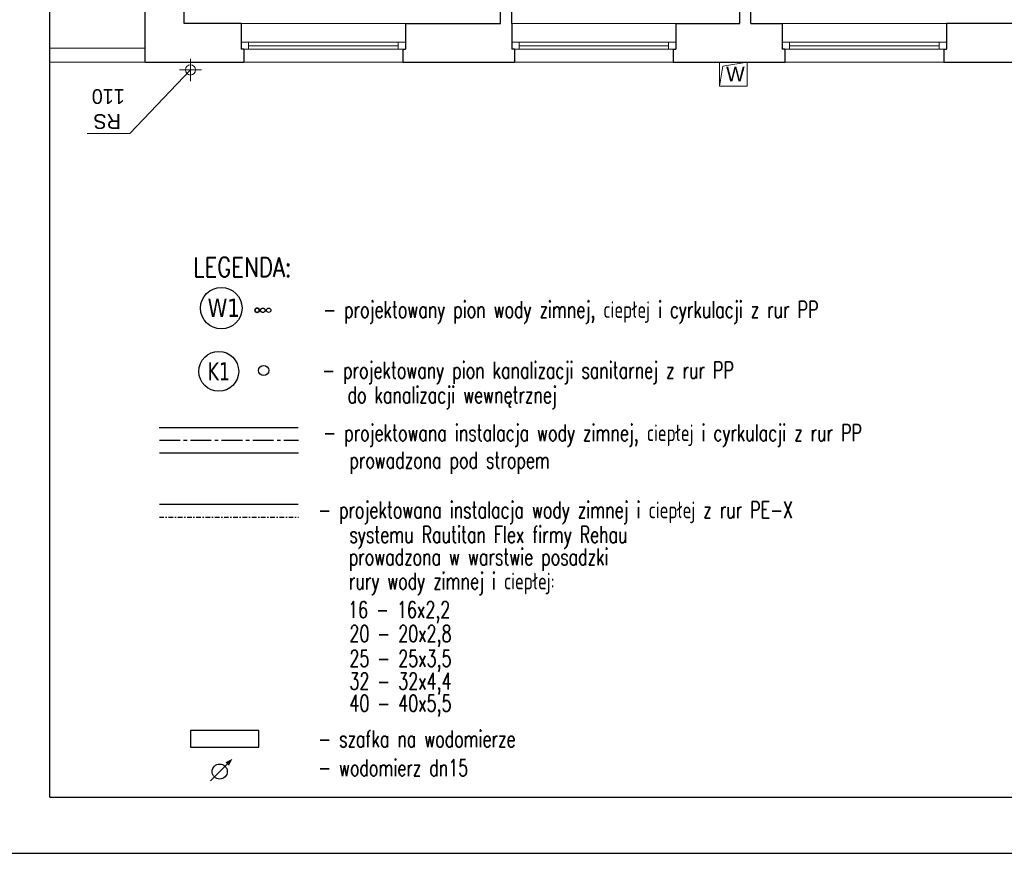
# Model space of a CAD drawing. Extents: x -220312 to -8310, y -91840 to 81907.
# Tile 17 of 128: x -198612 to -187945, y -18591 to -9555. Entities that reach past the tile are written whole.
import ezdxf
from ezdxf.enums import TextEntityAlignment as Align
from ezdxf.lldxf.tags import DXFTag

# ---------------------------------------------------------------- set-up
doc = ezdxf.new("R2010")
doc.units = 0
doc.header["$MEASUREMENT"] = 0
doc.set_wipeout_variables(frame=1)
for name, pattern in [('CENTER2', [1.125, 0.75, -0.125, 0.125, -0.125]), ('DASHDOT', [1, 0.5, -0.25, 0, -0.25]), ('Hidden Line', [50, 25, -25]), ('Kreski i kropki', [450, 250, -100, 0, -100])]:
    doc.linetypes.add(name, pattern=pattern)
for name, color, linetype in [('#kan_san-op', 34, 'Continuous'), ('#op-co', 3, 'Continuous'), ('#opisy', 252, 'Continuous')]:
    doc.layers.add(name, color=color, linetype=linetype)
for name, color, linetype, lineweight in [('#ks', 34, 'Continuous', 30), ('INWENT KONST. DREWNIANA_Nr_Pióra__20', 1, 'Continuous', 100), ('INWENT OPISY_Nr_Pióra__21', 7, 'Continuous', 9), ('INWENT RURY SPUSTOWE_Nr_Pióra__21', 7, 'Continuous', 9), ('INWENT WYPOSAŻENIE_Nr_Pióra__21', 7, 'Continuous', 9), ('INWENT. OKNA_Nr_Pióra__5', 7, 'Continuous', 13), ('INWENT.ŚCIANY_Nr_Pióra__1', 7, 'Continuous', 25), ('INWENT.ŚCIANY_Nr_Pióra__5', 7, 'Continuous', 13), ('IS_Ciepła_woda', 1, 'DASHDOT', 30), ('IS_Cyrkulacja', 223, 'CYRKULACJ1', 30), ('IS_Zimna_woda', 5, 'SOLID', 30), ('Istniejące schody_Nr_Pióra__101', 8, 'Continuous', 13), ('PODKŁAD', 252, 'Continuous', 35), ('RAMKA', 255, 'Continuous', 35), ('woda', 5, 'Continuous', 53), ('woda zimna', 5, 'Continuous', 35)]:
    doc.layers.add(name, color=color, linetype=linetype, lineweight=lineweight)
doc.styles.add('GENERATED_STYLE_6', font='txt')
doc.styles.add('GLOWNE', font='verdana.ttf')
doc.styles.add('ROMANS', font='romans.shx', dxfattribs={"width": 0.85, "height": 0.11})
doc.styles.get("Standard").update_dxf_attribs({"font": 'txt', "bigfont": 'BIGFONT.SHX'})
doc.linetypes.add('CYRKULACJ1', pattern='A,2.5,-1.5,["~",Standard,S=1,R=0,X=-0.5,Y=-0.4],-1.5', length=5.5)
tags = doc.linetypes.add('SOLID', pattern=[10, 10, 0]).pattern_tags.tags
tags[6:7] = [DXFTag(74, 4), DXFTag(75, 0), DXFTag(340, '0'), DXFTag(46, 0.0), DXFTag(50, 0.0), DXFTag(44, 0.0), DXFTag(45, 0.0)]
tags[4:5] = [DXFTag(74, 4), DXFTag(75, 0), DXFTag(340, '0'), DXFTag(46, 0.0), DXFTag(50, 0.0), DXFTag(44, 0.0), DXFTag(45, 0.0)]

# ---------------------------------------------------------------- blocks, each defined once
blk = doc.blocks.new('parter')
at = {"layer": 'INWENT KONST. DREWNIANA_Nr_Pióra__20', "color": 252, "linetype": 'Kreski i kropki'}
blk.add_line((-187936, -13999), (-191082, -14019), dxfattribs=at)
at = {"layer": 'INWENT RURY SPUSTOWE_Nr_Pióra__21', "color": 252, "linetype": 'Continuous'}
for p, q in [((-196762, -9980), (-196762, -10220)), ((-197418, -10787), (-196762, -10100)), ((-196642, -10100), (-196882, -10100)), ((-197880, -10787), (-197418, -10787))]:
    blk.add_line(p, q, dxfattribs=at)
blk.add_circle((-196762, -10100), 55, dxfattribs=at)
at = {"layer": 'INWENT WYPOSAŻENIE_Nr_Pióra__21', "color": 252, "linetype": 'Continuous'}
for p, q in [((-190732, -10015), (-191032, -10015)), ((-191032, -10015), (-191032, -10275)), ((-190996, -10060), (-190732, -10015)), ((-190732, -10275), (-190732, -10015)), ((-191032, -10275), (-190996, -10060)), ((-191032, -10275), (-190732, -10275))]:
    blk.add_line(p, q, dxfattribs=at)
at = {"layer": 'INWENT. OKNA_Nr_Pióra__5', "color": 252, "linetype": 'Continuous'}
for p, q in [((-194432, -9595), (-196212, -9595)), ((-191502, -9595), (-193282, -9595)), ((-188572, -9595), (-190352, -9595)), ((-194432, -9800), (-196212, -9800)), ((-196132, -9800), (-196132, -9875)), ((-194512, -9800), (-194512, -9875)), ((-191502, -9800), (-193282, -9800)), ((-193202, -9800), (-193202, -9875)), ((-191582, -9800), (-191582, -9875)), ((-188572, -9800), (-190352, -9800)), ((-190272, -9800), (-190272, -9875)), ((-188652, -9800), (-188652, -9875)), ((-194432, -9875), (-196212, -9875)), ((-194512, -9838), (-196132, -9838)), ((-191502, -9875), (-193282, -9875)), ((-191582, -9838), (-193202, -9838)), ((-188572, -9875), (-190352, -9875)), ((-188652, -9838), (-190272, -9838)), ((-194462, -10015), (-196182, -10015)), ((-191532, -10015), (-193252, -10015)), ((-188602, -10015), (-190322, -10015))]:
    blk.add_line(p, q, dxfattribs=at)
at = {"layer": 'INWENT.ŚCIANY_Nr_Pióra__1', "color": 252, "linetype": 'Continuous'}
for p, q in [((-193402, -9595), (-193402, -5105)), ((-197252, -10015), (-197252, -5275)), ((-193282, -9595), (-193282, -5865)), ((-190812, -9595), (-190812, -5865)), ((-196832, -9595), (-196832, -5995)), ((-190692, -9595), (-190692, -6435)), ((-196212, -9595), (-196832, -9595)), ((-196212, -9595), (-196212, -9875)), ((-194432, -9595), (-194432, -9875)), ((-194432, -9595), (-193402, -9595)), ((-193282, -9595), (-193282, -9875)), ((-191502, -9595), (-191502, -9875)), ((-191502, -9595), (-190812, -9595)), ((-190692, -9595), (-190352, -9595)), ((-190352, -9595), (-190352, -9875)), ((-188572, -9595), (-188572, -9875)), ((-187692, -9595), (-188572, -9595)), ((-196182, -9875), (-196212, -9875)), ((-196182, -9875), (-196182, -10015)), ((-194462, -9875), (-194462, -10015)), ((-194462, -9875), (-194432, -9875)), ((-193252, -9875), (-193282, -9875)), ((-193252, -9875), (-193252, -10015)), ((-191532, -9875), (-191532, -10015)), ((-191532, -9875), (-191502, -9875)), ((-190322, -9875), (-190352, -9875)), ((-190322, -9875), (-190322, -10015)), ((-188602, -9875), (-188602, -10015)), ((-188602, -9875), (-188572, -9875)), ((-197252, -10015), (-196182, -10015)), ((-194462, -10015), (-193252, -10015)), ((-191532, -10015), (-190322, -10015)), ((-188602, -10015), (-187372, -10015))]:
    blk.add_line(p, q, dxfattribs=at)
at = {"layer": 'INWENT.ŚCIANY_Nr_Pióra__5', "color": 252, "linetype": 'Continuous'}
for p, q in [((-198592, -7695), (-198592, -9865)), ((-198466, -7899), (-198592, -9865)), ((-198592, -9865), (-197252, -9865)), ((-198742, -10015), (-197252, -10015))]:
    blk.add_line(p, q, dxfattribs=at)
at = {"layer": 'Istniejące schody_Nr_Pióra__101', "color": 252, "linetype": 'Hidden Line'}
for p, q in [((-187552, -16465), (-191052, -16465)), ((-187182, -16715), (-191052, -16715))]:
    blk.add_line(p, q, dxfattribs=at)
at = {"layer": 'INWENT OPISY_Nr_Pióra__21', "color": 252, "linetype": 'Continuous', "style": 'GENERATED_STYLE_6'}
blk.add_text('W', height=160, dxfattribs=at).set_placement((-190959, -10223))
for s, p in [('dz. nr 375/3', (-190159, -13967)), ('dz. nr 375/5', (-190155, -14461))]:
    blk.add_text(s, height=300, rotation=0.4183, dxfattribs=at).set_placement(p)
at = {"layer": 'INWENT RURY SPUSTOWE_Nr_Pióra__21', "color": 252, "linetype": 'Continuous', "style": 'GENERATED_STYLE_6'}
for s, p in [('110', (-197474, -10308)), ('RS', (-197516, -10579))]:
    blk.add_text(s, height=160, rotation=180, dxfattribs=at).set_placement(p)
blk = doc.blocks.new('A$C382C6C0C')
at = {"layer": '#ks', "color": 7, "lineweight": -3}
for p, q in [((0, -2848), (0, 0)), ((0, -2848), (3890.5, -2848)), ((-248.5, -2909), (3951.5, -2909))]:
    blk.add_line(p, q, dxfattribs=at)
blk = doc.blocks.new('A$C689C700D')
at = {"layer": '#ks', "color": 1, "lineweight": 35, "xscale": 10, "yscale": 10, "zscale": 10}
blk.add_blockref('A$C382C6C0C', (-37653, 28364), dxfattribs=at)

msp = doc.modelspace()

# ---------------------------------------------------------------- block references
at = {"layer": 'PODKŁAD'}
msp.add_blockref('parter', (0, 0), dxfattribs=at)

# ---------------------------------------------------------------- next in the draw order: wipeouts: each hides what was drawn before it
at = {"ltscale": 10}
msp.add_wipeout([(-198285, -17981), (-198285, -11500), (-180501, -11500), (-180501, -17981)], dxfattribs=at).dxf.layer = '#kan_san-op'

# ---------------------------------------------------------------- next in the draw order: linework, layer by layer
at = {"layer": '#kan_san-op', "color": 7}
for centre, radius in [((-196428, -12682), 225), ((-196455, -13367), 216)]:
    msp.add_circle(centre, radius, dxfattribs=at)
at = {"layer": '#kan_san-op', "lineweight": 30}
msp.add_circle((-195969, -13358), 55, dxfattribs=at)
msp.add_line((-196546, -17806), (-196365, -17624))
msp.add_lwpolyline([(-196365, -17624, 54.6, 0, 0), (-196307, -17566, 0, 0, 0)], format="xyseb")
msp.add_circle((-196445, -17705), 81.9)
at = {"layer": 'IS_Ciepła_woda', "linetype": 'CENTER2', "ltscale": 300}
msp.add_line((-197099, -14113), (-195593, -14113), dxfattribs=at)
at = {"layer": 'IS_Ciepła_woda', "ltscale": 100}
msp.add_line((-197099, -14948), (-195593, -14948), dxfattribs=at)
at = {"layer": 'IS_Ciepła_woda', "linetype": 'Continuous', "ltscale": 300}
msp.add_lwpolyline([(-196763, -17259), (-196763, -17439), (-196023, -17439), (-196023, -17259), (-196763, -17259)], dxfattribs=at)
at = {"layer": 'IS_Ciepła_woda', "linetype": 'CENTER2', "ltscale": 300}
msp.add_circle((-195978, -12705), 24.1, dxfattribs=at)
at = {"layer": 'IS_Cyrkulacja', "ltscale": 50}
msp.add_line((-197100, -13975), (-195594, -13975), dxfattribs=at)
msp.add_circle((-195915, -12705), 24.1, dxfattribs=at)
at = {"layer": 'IS_Zimna_woda', "color": 5, "lineweight": 30}
msp.add_line((-195594, -14810), (-197099, -14810), dxfattribs=at)
at = {"layer": 'woda', "lineweight": 30}
msp.add_line((-197099, -14251), (-195593, -14251), dxfattribs=at)
at = {"layer": 'woda zimna', "color": 5}
msp.add_circle((-196040, -12705), 24.1, dxfattribs=at)

# ---------------------------------------------------------------- next in the draw order: texts
at = {"layer": '#kan_san-op', "color": 7, "style": 'GLOWNE', "width": 0.7}
msp.add_text('K1', height=196.4, dxfattribs=at).set_placement((-196455, -13367), align=Align.MIDDLE_CENTER)
at = {"layer": '#kan_san-op', "color": 7, "insert": (-196576, -12678), "char_height": 196.4, "attachment_point": 4, "style": 'GLOWNE'}
msp.add_mtext('{\\W0.8;W1}', dxfattribs=at)
at = {"layer": '#op-co', "color": 21, "style": 'ROMANS', "width": 0.8}
msp.add_text('LEGENDA:', height=211.8, dxfattribs=at).set_placement((-196734, -12343))
at = {"layer": '#opisy', "color": 7, "style": 'ROMANS', "width": 0.7}
for s, p in [('- projektowany pion wody zimnej, ciepłej i cyrkulacji z rur PP', (-195324, -12787)), ('- projektowany pion kanalizacji sanitarnej z rur PP', (-195335, -13444)), ('do kanalizacji wewnętrznej', (-195060, -13712)), ('- projektowana instalacja wody zimnej, ciepłej i cyrkulacji z rur PP', (-195323, -14123)), ('prowadzona pod stropem', (-195040, -14419)), ('- projektowana instalacja wody zimnej i ciepłej z rur PE-X', (-195379, -14959)), ('systemu Rautitan Flex firmy Rehau', (-195040, -15226)), ('prowadzona w warstwie posadzki ', (-195046, -15468)), ('rury wody zimnej i ciepłej:', (-195045, -15730)), ('16 - 16x2,2', (-195054, -16040)), ('20 - 20x2,8', (-195040, -16299)), ('25 - 25x3,5', (-195040, -16569)), ('32 - 32x4,4', (-195040, -16815)), ('40 - 40x5,5', (-195040, -17054)), ('- szafka na wodomierze', (-195379, -17441)), ('- wodomierz dn15', (-195379, -17754))]:
    msp.add_text(s, height=180, dxfattribs=at).set_placement(p)

# ---------------------------------------------------------------- next in the draw order: wipeouts: each hides what was drawn before it
at = {"ltscale": 10}
msp.add_wipeout([(-200770, 11109), (-198285, 10499), (-198285, -17981), (-159380, -17981), (-158770, -18591), (-200770, -18591)], dxfattribs=at).dxf.layer = '#kan_san-op'

# ---------------------------------------------------------------- next in the draw order: block references
at = {"layer": 'RAMKA'}
msp.add_blockref('A$C689C700D', (-160632, -17865), dxfattribs=at)

doc.saveas('drawing.dxf')
